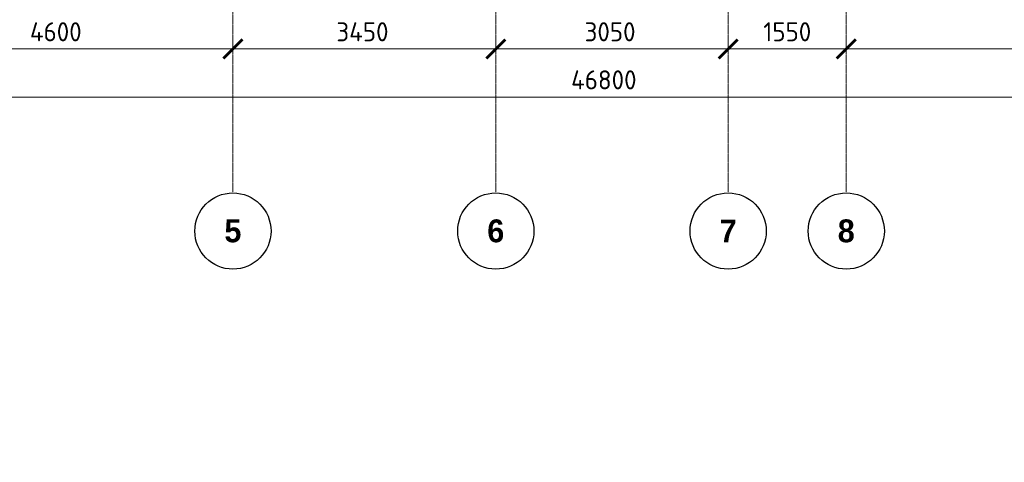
# Model space of a CAD drawing. Header units: millimetres. Extents: x -42044588 to 856694, y -806701 to 941911.
# Tile 225 of 256: x 14588 to 27511, y -441116 to -435305. Entities that reach past the tile are written whole.
import ezdxf

# ---------------------------------------------------------------- set-up
doc = ezdxf.new("R2010")
doc.units = ezdxf.units.MM
doc.linetypes.add('______5', pattern=[1100, 800, -100, 100, -100])
doc.linetypes.add('осевая', pattern=[50.8, 31.75, -6.35, 6.35, -6.35])
doc.layers.add('0 @ 100', color=7, linetype='Continuous')
doc.layers.add('Оси', color=40, linetype='______5', lineweight=18)
doc.layers.add('подоснова', color=151, linetype='Continuous', lineweight=5)
doc.styles.add('Century Gothic', font='GOTHIC.TTF')
doc.styles.add('GOST-2.304_Type-B', font='GOST_Common.ttf')
doc.styles.add('ГОСТ', font='GOST_Common.ttf')
doc.dimstyles.new('СПДС', dxfattribs={"dimscale": 100, "dimtxt": 2.5, "dimasz": 2, "dimexe": 1.25, "dimexo": 0, "dimtad": 1, "dimdec": 0, "dimrnd": 5, "dimtxsty": 'GOST-2.304_Type-B', "dimblk": 'ARCHTICK', "dimcen": 2.5, "dimdle": 2, "dimclrd": 1, "dimclre": 1, "dimclrt": 1, "dimadec": 0, "dimazin": 2, "dimtfac": 0.75, "dimtdec": 0, "dimtmove": 1, "dimatfit": 3, "dimfxl": 0, "dimtolj": 1, "dimarcsym": 0})

# ---------------------------------------------------------------- blocks, each defined once
blk = doc.blocks.new('_ArchTick')
at = {"color": 0, "linetype": 'ByBlock', "const_width": 0.15}
blk.add_lwpolyline([(-0.5, -0.5), (0.5, 0.5)], dxfattribs=at)
blk = doc.blocks.new('*D6710')
at = {"color": 1, "lineweight": -2, "transparency": 16777216}
for p, q in [((-85705, -346670), (-85705, -346545)), ((-38905, -346670), (-38905, -346545)), ((-85905, -346670), (-38705, -346670))]:
    blk.add_line(p, q, dxfattribs=at)
at = {"layer": 'DEFPOINTS', "color": 0, "transparency": 16777216}
for p in [(-85705, -346670), (-38905, -346670), (-38905, -346670)]:
    blk.add_point(p, dxfattribs=at)
at = {"color": 1, "lineweight": -2, "transparency": 16777216, "xscale": 250, "yscale": 250, "zscale": 250, "rotation": 180}
blk.add_blockref('_ArchTick', (-85705, -346670), dxfattribs=at)
at = {"color": 1, "lineweight": -2, "transparency": 16777216, "xscale": 250, "yscale": 250, "zscale": 250}
blk.add_blockref('_ArchTick', (-38905, -346670), dxfattribs=at)
at = {"color": 1, "transparency": 16777216, "insert": (-67487, -346445), "char_height": 250, "width": 104166.67, "attachment_point": 5, "style": 'GOST-2.304_Type-B'}
blk.add_mtext('\\A1;46800', dxfattribs=at)
blk = doc.blocks.new('NSY101')
at = {"color": 0, "linetype": 'ByBlock', "lineweight": -2}
blk.add_circle((0, 0), 50, dxfattribs=at)
blk = doc.blocks.new('СЛОЖНЫЙ_ОБЪЕКТ_32')
at = {"layer": 'Оси', "color": 16, "linetype": 'Continuous', "lineweight": 25, "transparency": 33554687, "xscale": 9.999999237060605, "yscale": 9.999999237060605, "zscale": 9.999999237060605}
blk.add_blockref('NSY101', (18063, -43009), dxfattribs=at)
at = {"layer": 'Оси', "color": 16, "linetype": 'Continuous', "lineweight": 25, "transparency": 33554687, "insert": (18063, -43009), "char_height": 300, "width": 385, "attachment_point": 5, "style": 'Century Gothic'}
blk.add_mtext('\\A1;{\\fCentury Gothic|i0|b1;\\H300.000000;\\W1.000000;\\C16;5}\\P', dxfattribs=at)
blk = doc.blocks.new('СЛОЖНЫЙ_ОБЪЕКТ_33')
at = {"layer": 'Оси', "color": 16, "linetype": 'Continuous', "lineweight": 25, "transparency": 33554687, "xscale": 9.999999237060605, "yscale": 9.999999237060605, "zscale": 9.999999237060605}
blk.add_blockref('NSY101', (21513, -43009), dxfattribs=at)
at = {"layer": 'Оси', "color": 16, "linetype": 'Continuous', "lineweight": 25, "transparency": 33554687, "insert": (21513, -43009), "char_height": 300, "width": 385, "attachment_point": 5, "style": 'Century Gothic'}
blk.add_mtext('\\A1;{\\fCentury Gothic|i0|b1;\\H300.000000;\\W1.000000;\\C16;6}\\P', dxfattribs=at)
blk = doc.blocks.new('СЛОЖНЫЙ_ОБЪЕКТ_34')
at = {"layer": 'Оси', "color": 16, "linetype": 'Continuous', "lineweight": 25, "transparency": 33554687, "xscale": 9.999999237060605, "yscale": 9.999999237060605, "zscale": 9.999999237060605}
blk.add_blockref('NSY101', (24563, -43009), dxfattribs=at)
at = {"layer": 'Оси', "color": 16, "linetype": 'Continuous', "lineweight": 25, "transparency": 33554687, "insert": (24563, -43009), "char_height": 300, "width": 385, "attachment_point": 5, "style": 'Century Gothic'}
blk.add_mtext('\\A1;{\\fCentury Gothic|i0|b1;\\H300.000000;\\W1.000000;\\C16;7}\\P', dxfattribs=at)
blk = doc.blocks.new('СЛОЖНЫЙ_ОБЪЕКТ_35')
at = {"layer": 'Оси', "color": 16, "linetype": 'Continuous', "lineweight": 25, "transparency": 33554687, "xscale": 9.999999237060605, "yscale": 9.999999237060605, "zscale": 9.999999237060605}
blk.add_blockref('NSY101', (26113, -43009), dxfattribs=at)
at = {"layer": 'Оси', "color": 16, "linetype": 'Continuous', "lineweight": 25, "transparency": 33554687, "insert": (26113, -43009), "char_height": 300, "width": 385, "attachment_point": 5, "style": 'Century Gothic'}
blk.add_mtext('\\A1;{\\fCentury Gothic|i0|b1;\\H300.000000;\\W1.000000;\\C16;8}\\P', dxfattribs=at)
blk = doc.blocks.new('*D6719')
at = {"color": 1, "lineweight": -2, "transparency": 16777216}
for p, q in [((-76955, -346039), (-76955, -345914)), ((-72355, -346039), (-72355, -345914)), ((-77155, -346039), (-72155, -346039))]:
    blk.add_line(p, q, dxfattribs=at)
at = {"layer": 'DEFPOINTS', "color": 0, "transparency": 16777216}
for p in [(-76955, -346039), (-72355, -346039), (-72355, -346039)]:
    blk.add_point(p, dxfattribs=at)
at = {"color": 1, "lineweight": -2, "transparency": 16777216, "xscale": 250, "yscale": 250, "zscale": 250, "rotation": 180}
blk.add_blockref('_ArchTick', (-76955, -346039), dxfattribs=at)
at = {"color": 1, "lineweight": -2, "transparency": 16777216, "xscale": 250, "yscale": 250, "zscale": 250}
blk.add_blockref('_ArchTick', (-72355, -346039), dxfattribs=at)
at = {"color": 1, "transparency": 16777216, "insert": (-74680, -345814), "char_height": 250, "width": 83333.33, "attachment_point": 5, "style": 'GOST-2.304_Type-B'}
blk.add_mtext('\\A1;4600', dxfattribs=at)
blk = doc.blocks.new('*D6720')
at = {"color": 1, "lineweight": -2, "transparency": 16777216}
for p, q in [((-72355, -346039), (-72355, -345914)), ((-68905, -346039), (-68905, -345914)), ((-72555, -346039), (-68705, -346039))]:
    blk.add_line(p, q, dxfattribs=at)
at = {"layer": 'DEFPOINTS', "color": 0, "transparency": 16777216}
for p in [(-72355, -346039), (-68905, -346039), (-68905, -346039)]:
    blk.add_point(p, dxfattribs=at)
at = {"color": 1, "lineweight": -2, "transparency": 16777216, "xscale": 250, "yscale": 250, "zscale": 250, "rotation": 180}
blk.add_blockref('_ArchTick', (-72355, -346039), dxfattribs=at)
at = {"color": 1, "lineweight": -2, "transparency": 16777216, "xscale": 250, "yscale": 250, "zscale": 250}
blk.add_blockref('_ArchTick', (-68905, -346039), dxfattribs=at)
at = {"color": 1, "transparency": 16777216, "insert": (-70655, -345814), "char_height": 250, "width": 83333.33, "attachment_point": 5, "style": 'GOST-2.304_Type-B'}
blk.add_mtext('\\A1;3450', dxfattribs=at)
blk = doc.blocks.new('*D6721')
at = {"color": 1, "lineweight": -2, "transparency": 16777216}
for p, q in [((-68905, -346039), (-68905, -345914)), ((-65855, -346039), (-65855, -345914)), ((-69105, -346039), (-65655, -346039))]:
    blk.add_line(p, q, dxfattribs=at)
at = {"layer": 'DEFPOINTS', "color": 0, "transparency": 16777216}
for p in [(-68905, -346039), (-65855, -346039), (-65855, -346039)]:
    blk.add_point(p, dxfattribs=at)
at = {"color": 1, "lineweight": -2, "transparency": 16777216, "xscale": 250, "yscale": 250, "zscale": 250, "rotation": 180}
blk.add_blockref('_ArchTick', (-68905, -346039), dxfattribs=at)
at = {"color": 1, "lineweight": -2, "transparency": 16777216, "xscale": 250, "yscale": 250, "zscale": 250}
blk.add_blockref('_ArchTick', (-65855, -346039), dxfattribs=at)
at = {"color": 1, "transparency": 16777216, "insert": (-67405, -345814), "char_height": 250, "width": 83333.33, "attachment_point": 5, "style": 'GOST-2.304_Type-B'}
blk.add_mtext('\\A1;3050', dxfattribs=at)
blk = doc.blocks.new('*D6722')
at = {"color": 1, "lineweight": -2, "transparency": 16777216}
for p, q in [((-65854.71808, -346038.91005), (-65854.71808, -345913.91005)), ((-64304.71808, -346038.91005), (-64304.71808, -345913.91005)), ((-66054.71808, -346038.91005), (-64104.71808, -346038.91005))]:
    blk.add_line(p, q, dxfattribs=at)
at = {"layer": 'DEFPOINTS', "color": 0, "transparency": 16777216}
for p in [(-65854.71808, -346038.91005), (-64304.71808, -346038.91005), (-64304.71808, -346038.91005)]:
    blk.add_point(p, dxfattribs=at)
at = {"color": 1, "lineweight": -2, "transparency": 16777216, "xscale": 250, "yscale": 250, "zscale": 250, "rotation": 180}
blk.add_blockref('_ArchTick', (-65854.71808, -346038.91005), dxfattribs=at)
at = {"color": 1, "lineweight": -2, "transparency": 16777216, "xscale": 250, "yscale": 250, "zscale": 250}
blk.add_blockref('_ArchTick', (-64304.71808, -346038.91005), dxfattribs=at)
at = {"color": 1, "transparency": 16777216, "insert": (-65079.71808, -345813.91005), "char_height": 250, "width": 83333.3333333, "attachment_point": 5, "style": 'GOST-2.304_Type-B'}
blk.add_mtext('\\A1;1550', dxfattribs=at)
blk = doc.blocks.new('*D6723')
at = {"color": 1, "lineweight": -2, "transparency": 16777216}
for p, q in [((-64305, -346039), (-64305, -345914)), ((-58605, -346039), (-58605, -345914)), ((-64505, -346039), (-58405, -346039))]:
    blk.add_line(p, q, dxfattribs=at)
at = {"layer": 'DEFPOINTS', "color": 0, "transparency": 16777216}
for p in [(-64305, -346039), (-58605, -346039), (-58605, -346039)]:
    blk.add_point(p, dxfattribs=at)
at = {"color": 1, "lineweight": -2, "transparency": 16777216, "xscale": 250, "yscale": 250, "zscale": 250, "rotation": 180}
blk.add_blockref('_ArchTick', (-64305, -346039), dxfattribs=at)
at = {"color": 1, "lineweight": -2, "transparency": 16777216, "xscale": 250, "yscale": 250, "zscale": 250}
blk.add_blockref('_ArchTick', (-58605, -346039), dxfattribs=at)
at = {"color": 1, "transparency": 16777216, "insert": (-61480, -345814), "char_height": 250, "width": 83333.33, "attachment_point": 5, "style": 'GOST-2.304_Type-B'}
blk.add_mtext('\\A1;5700', dxfattribs=at)
blk = doc.blocks.new('оси блок 2')
at = {"layer": 'Оси', "color": 16, "linetype": 'осевая', "lineweight": 0, "ltscale": 0.25, "transparency": 33554687}
for p, q in [((-72354.7, -322543), (-72354.7, -347914.1)), ((-68904.7, -322543), (-68904.7, -347914.1)), ((-65854.7, -322543), (-65854.7, -347914.1)), ((-64304.7, -322543), (-64304.7, -347914.1))]:
    blk.add_line(p, q, dxfattribs=at)
at = {"layer": 'Оси', "color": 16, "linetype": 'Continuous', "lineweight": 25, "transparency": 33554687}
for name in ['СЛОЖНЫЙ_ОБЪЕКТ_32', 'СЛОЖНЫЙ_ОБЪЕКТ_33', 'СЛОЖНЫЙ_ОБЪЕКТ_34', 'СЛОЖНЫЙ_ОБЪЕКТ_35']:
    blk.add_blockref(name, (-90418.2, -305420.5), dxfattribs=at)
for base, p1, p2, picture, middle in [((-72354.7, -346038.9), (-76954.7, -346038.9), (-72354.7, -346038.9), '*D6719', (-74679.9, -346038.9)), ((-68904.7, -346038.9), (-72354.7, -346038.9), (-68904.7, -346038.9), '*D6720', (-70654.9, -346038.9)), ((-65854.7, -346038.9), (-68904.7, -346038.9), (-65854.7, -346038.9), '*D6721', (-67404.9, -346038.9)), ((-64304.7, -346038.9), (-65854.7, -346038.9), (-64304.7, -346038.9), '*D6722', (-65079.7, -346038.9)), ((-58604.7, -346038.9), (-64304.7, -346038.9), (-58604.7, -346038.9), '*D6723', (-61479.9, -346038.9)), ((-38904.7, -346670.2), (-85704.7, -346670.2), (-38904.7, -346670.2), '*D6710', (-67487.3, -346670.2))]:
    dim = blk.add_linear_dim(base=base, p1=p1, p2=p2, dimstyle='СПДС', override={"dimgap": 1})
    dim.commit()
    dim.dimension.update_dxf_attribs({"geometry": picture, "text_midpoint": middle, "dimtype": 160})

msp = doc.modelspace()

# ---------------------------------------------------------------- block references
at = {"layer": 'подоснова', "color": 5, "ltscale": 0.3}
msp.add_blockref('оси блок 2', (89741.825, -89649.648, 200), dxfattribs=at)

# ---------------------------------------------------------------- texts
at = {"ltscale": 100, "insert": (-133805.873, -427787.508), "char_height": 250, "attachment_point": 1, "style": 'ГОСТ'}
msp.add_mtext_dynamic_manual_height_columns('\\pi1250,t1750;1.^IПроизводство работ вести в строгом соответствии с требованиями СП 70.13330.2012 "Несущие и ограждающие конструкции" и проектом производства работ.{\\H1.83333x; }\\P2.^IПеред бетонированием арматуру и основание, на которую укладывается бетонная смесь, очистить от {\\H1.55556x; }ржавчины и грязи. {\\H1.64815x; }\\P3.^IБетонирование вести слоем на всю толщину  плит. Захватки при бетонировании должны быть отсечены {\\H1.61728x; }вертикальными швами. Бетон применять класса В25. Заполнителем для бетона служит щебень твердых пород, {\\H1.62757x; }наибольшая фракция щебня не должна превышать 40мм.{\\H1.62414x; }\\P4.^IВ процессе бетонирования обеспечить соблюдение защитных слоев и мест положения рабочей арматуры {\\H1.62529x; }согласно проекту. Материал фиксаторов для нижней арматуры фундаментных плит выбирается проектом производства {\\H1.6249x; }работ, исходя из конкретных возможностей строительной организации.{\\H1.62503x; }\\P5.^IПроектом принято соединение рабочих стержней арматуры монолитной плиты внахлестку (без сварки). {\\H1.72499x; }\\P6.^IСварные арматурные каркасы изготовить на заводе-изготовители. {\\H1.67917x; }\\P7.^IКрестообразные соединения стержней арматуры 1-го и 2-го рядов, а также 3-го и 4-го рядов между собой {\\H1.60694x; }выполнить вязкой отожженной проволокой диаметром 2,0-3,0 мм. Допускается применение специальных соединительных {\\H1.63102x; }элементов - пластмассовых или проволочных фиксаторов. Соединение арматуры допускается предусматривать не во всех {\\H1.62299x; }местах пересечения стержней арматуры. При этом должны быть связаны вязальной проволокой все пересечения стержней {\\H1.62567x; }в 2-х крайних рядах по периметру плит, остальные узлы могут быть соединены через узел в шахматном порядке (схему {\\H1.72478x; }вязки стержней см. на данном листе).{\\H1.77924x; }', width=18954.38214, gutter_width=12.5, heights=[0], dxfattribs=at)
at = {"layer": '0 @ 100', "char_height": 300, "width": 18500, "attachment_point": 1, "style": 'ГОСТ'}
for s, insert in [('\\pi-900,l900,t900;{\\C7;1.^IАрмирование монолитной плиты  состоит из основного армирования ∅10 А500С с шагом  200х200мм  в нижней зоне, основного армирования ∅10 А500С с шагом  200х200мм  в  верхней зоне и дополнительного армирования, указанного на схемах армирования.\\P2.^IАрмирование плиты предусмотрено отдельными  стержнями заводской длины по осям Х и Y. При недостатке заводской длины стержней для армирования плиты, стыки стержней осуществлять внахлестку без  сварки. Стыки арматуры внахлестку должны располагаться вразбежку (через шаг). См. деталь стыковки арматуры.\\P3.^IВерхнюю и нижнюю арматуру вязать вязальной проволокой через пересечение.  Стержни основной и дополнительной арматуры укладывать в соответствии с сечениями .\\P4.^IПо периметру плиты и у отверстий  у концов основной арматуры устанавливать П-образные элементы Ск1.\\P5.^IПозиции со знаком "*" укладываются с шагом 100 мм\\P6.^IДля фиксации в проектном положении стержней верхней сетки устанавливать фиксаторы Ф1 с шагом 600х600мм.\\P7.^IДиаметр оправки стержня при d<20мм - 5d, при d≥20мм - 8d\\P8.^IКаркасы поперечного армирования устанавливаются до начала устройство верхней сетки армирования.\\P9.^IОбрамления отверстий см. лист 8. В местах расположения отверстий осуществить прерывания основной и дополнительной сеток арматуры. Отверстия обрамляются двумя стержнями арматуры, расход стали на обрамление учтен на листе 40.\\P10.^IПроемы размерами до 300х300 допускается выполнять по месту методом алмазного бурения.\\P11.^IСечения 3-3;4-4;5-5 см. лист 8.}', (-41963.959, -385058.983)), ('\\pi-900,l900,t900;{\\C7;1.^IАрмирование монолитной плиты  состоит из основного армирования ∅10 А500С с шагом  200х200мм  в нижней зоне, основного армирования ∅10 А500С с шагом  200х200мм  в  верхней зоне и дополнительного армирования, указанного на схемах армирования.\\P2.^IАрмирование плиты предусмотрено отдельными  стержнями заводской длины по осям Х и Y. При недостатке заводской длины стержней для армирования плиты, стыки стержней осуществлять внахлестку без  сварки. Стыки арматуры внахлестку должны располагаться вразбежку (через шаг). См. деталь стыковки арматуры.\\P3.^IВерхнюю и нижнюю арматуру вязать вязальной проволокой через пересечение.  Стержни основной и дополнительной арматуры укладывать в соответствии с сечениями .\\P4.^IПо периметру плиты и у отверстий  у концов основной арматуры устанавливать П-образные элементы Ск1.\\P5.^IПозиции со знаком "*" укладываются с шагом 100 мм\\P6.^IДля фиксации в проектном положении стержней верхней сетки устанавливать фиксаторы Ф1 с шагом 600х600мм.\\P7.^IДиаметр оправки стержня при d<20мм - 5d, при d≥20мм - 8d\\P8.^IКаркасы поперечного армирования устанавливаются до начала устройство верхней сетки армирования.\\P9.^IОбрамления отверстий см. лист 8. В местах расположения отверстий осуществить прерывания основной и дополнительной сеток арматуры. Отверстия обрамляются двумя стержнями арматуры, расход стали на обрамление учтен на листе 45.\\P10.^IПроемы размерами до 300х300 допускается выполнять по месту методом алмазного бурения.\\P11.^IСечения 3-3;4-4;5-5 см. лист 8.}', (-41613.8, -430610.23))]:
    msp.add_mtext(s, dxfattribs=dict(at, insert=insert))

doc.saveas('drawing.dxf')
